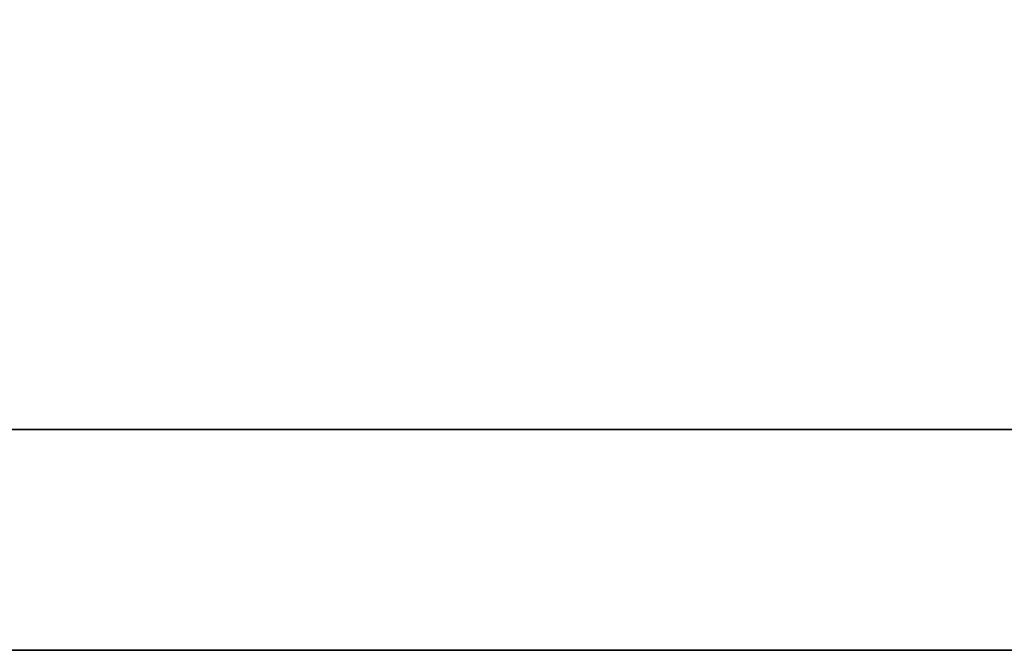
# Model space of a CAD drawing. Extents: x 32 to 191, y 46 to 143.
# Tile 7 of 53: x 160.405 to 160.797, y 94.669 to 94.92. Entities that reach past the tile are written whole.
import ezdxf

# ---------------------------------------------------------------- set-up
doc = ezdxf.new("R2010")
doc.units = 0
doc.header["$LTSCALE"] = 3
doc.header["$MEASUREMENT"] = 0
doc.layers.add('DIM', color=4, linetype='Continuous')
doc.layers.add('layer 1', color=7, linetype='Continuous')

# ---------------------------------------------------------------- blocks, each defined once
blk = doc.blocks.new('TBI MOTION logo(完整正式版)')
at = {"layer": 'layer 1', "color": 22, "lineweight": 35}
blk.add_open_spline([(75.90875, -9.47875), (75.90875, -9.47875), (75.90875, -12.28625), (75.90875, -12.28625), (75.90875, -12.28625), (75.90875, -12.28625), (75.90875, -12.47875), (75.90875, -12.47875), (75.90875, -12.47875), (75.90875, -12.47875), (75.71625, -12.47875), (75.71625, -12.47875), (75.71625, -12.47875), (75.71625, -12.47875), (-88.32875, -12.47875), (-88.32875, -12.47875), (-88.32875, -12.47875), (-88.32875, -12.47875), (-88.32875, -13.29375), (-88.32875, -13.29375), (-88.32875, -13.29375), (-88.32875, -13.29375), (82.89125, -13.29375), (82.89125, -13.29375), (82.89125, -13.29375), (82.89125, -13.29375), (75.90875, -9.47875), (75.90875, -9.47875)], degree=3, knots=[0, 0, 0, 0, 0.1428571, 0.1428571, 0.1428571, 0.1428571, 0.2857143, 0.2857143, 0.2857143, 0.2857143, 0.4285714, 0.4285714, 0.4285714, 0.4285714, 0.5714286, 0.5714286, 0.5714286, 0.5714286, 0.7142857, 0.7142857, 0.7142857, 0.7142857, 0.8571429, 0.8571429, 0.8571429, 0.8571429, 1, 1, 1, 1], dxfattribs=at)

msp = doc.modelspace()

# ---------------------------------------------------------------- block references
at = {"layer": 'DIM', "xscale": 0.1080000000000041, "yscale": 0.1080000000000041, "zscale": 0.108}
msp.add_blockref('TBI MOTION logo(完整正式版)', (167.69021, 96.1044), dxfattribs=at)

doc.saveas('drawing.dxf')
